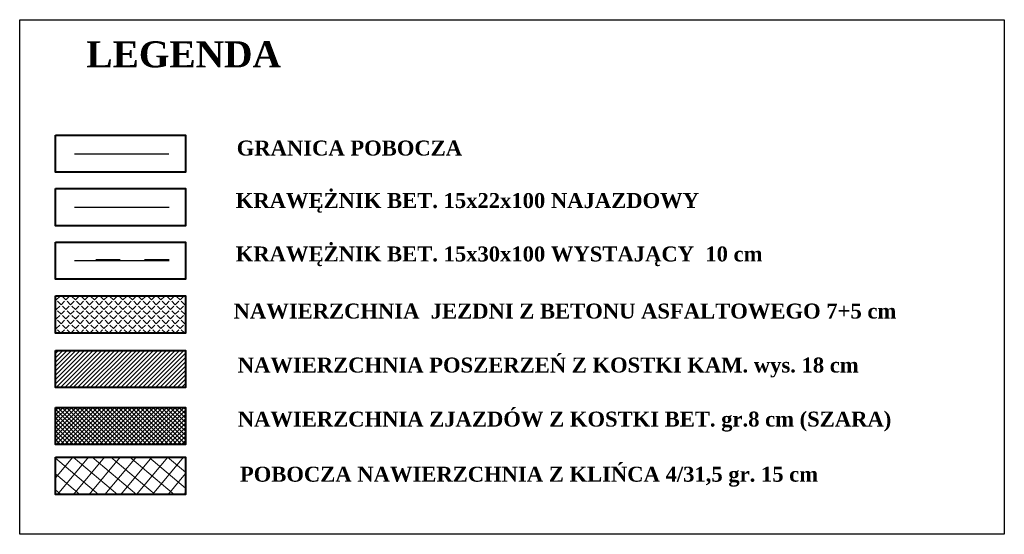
# Model space of a CAD drawing. Header units: millimetres. Extents: x 460 to 2266, y 622 to 2169.
# Tile 10 of 95: x 2082 to 2123, y 1664 to 1685. Entities that reach past the tile are written whole.
import ezdxf

# ---------------------------------------------------------------- set-up
doc = ezdxf.new("R2010")
doc.units = ezdxf.units.MM
doc.linetypes.add('PRZER1-1', pattern=[2, 1, -1])
doc.linetypes.add('PRZER3-1', pattern=[4, 3, -1])
for name, color, linetype, lineweight, true_color in [('drogi', 7, 'Continuous', 20, 0xd6bc51), ('GESDZI_O', 7, 'Continuous', 18, 0x0a0909), ('GESKKL_O', 7, 'PRZER3-1', 18, 0x008000)]:
    doc.layers.add(name, color=color, linetype=linetype, lineweight=lineweight, true_color=true_color)
doc.layers.add('Warstwa 1', color=220, linetype='Continuous', lineweight=20)
doc.styles.get("Standard").update_dxf_attribs({"font": 'ARIAL.TTF'})

msp = doc.modelspace()

# ---------------------------------------------------------------- hatches: boundary and pattern name
at = {"layer": 'drogi', "lineweight": 5, "true_color": 0xf4e08b}
h = msp.add_hatch(dxfattribs=at)
h.set_pattern_fill('ANGLE', color=41, angle=45)
h.set_pattern_definition([(45, (-5553704.1118, -5634346.17781), (-0.194454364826, 0.194454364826), [0.2, -0.075]), (135, (-5553704.1118, -5634346.17781), (-0.194454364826, -0.194454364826), [0.2, -0.075])])
h.paths.add_polyline_path([(2089.107, 1674.184), (2083.792, 1674.184), (2083.792, 1672.667), (2089.107, 1672.667)])
at = {"layer": 'drogi', "lineweight": 5}
h = msp.add_hatch(dxfattribs=at)
h.set_pattern_fill('ANSI37', color=141, scale=0.156, angle=5)
h.set_pattern_definition([(50, (-4332247.484, -4389154.2034), (-0.379421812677, 0.318372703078), []), (140, (-4332247.484, -4389154.2034), (-0.318372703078, -0.379421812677), [])])
h.paths.add_polyline_path([(2089.107, 1666.071), (2089.107, 1667.589), (2083.792, 1667.589), (2083.792, 1666.071)])
at = {"layer": 'GESDZI_O', "linetype": 'Continuous', "lineweight": 9}
h = msp.add_hatch(dxfattribs=at)
h.set_pattern_fill('ANSI31', color=43)
h.set_pattern_definition([(45, (-5553704.11179, -5634346.17781), (-0.0883883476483, 0.0883883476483), [])])
h.paths.add_polyline_path([(2083.792, 1671.952), (2083.792, 1670.434), (2089.107, 1670.434), (2089.107, 1671.952)])
at = {"layer": 'GESKKL_O', "linetype": 'Continuous', "lineweight": 20}
h = msp.add_hatch(dxfattribs=at)
h.set_pattern_fill('ANSI37', color=30)
h.set_pattern_definition([(45, (-5553706.2225, -5634315.61887), (-0.0883883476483, 0.0883883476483), []), (135, (-5553706.2225, -5634315.61887), (-0.0883883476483, -0.0883883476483), [])])
h.paths.add_polyline_path([(2089.107, 1669.628), (2083.792, 1669.628), (2083.792, 1668.11), (2089.107, 1668.11)])

# ---------------------------------------------------------------- linework, layer by layer
at = {"color": 141, "true_color": 0xadddf7}
msp.add_line((2084.564, 1679.988), (2088.424, 1679.988), dxfattribs=at)
at = {"ltscale": 0.1}
msp.add_lwpolyline([(2082.328, 1685.479), (2122.572, 1685.479), (2122.572, 1664.436), (2082.328, 1664.436)], close=True, dxfattribs=at)
at = {"layer": 'GESDZI_O', "color": 1, "linetype": 'Continuous', "lineweight": 30}
for p, q in [((2088.436, 1677.799), (2084.564, 1677.799)), ((2088.436, 1675.614), (2084.564, 1675.614))]:
    msp.add_line(p, q, dxfattribs=at)
at = {"layer": 'GESDZI_O', "color": 1, "linetype": 'PRZER1-1', "lineweight": 30}
msp.add_line((2088.436, 1675.664), (2084.564, 1675.664), dxfattribs=at)
at = {"layer": 'Warstwa 1', "color": 0, "linetype": 'Continuous', "lineweight": 40}
for points in [[(2083.792, 1680.758), (2089.107, 1680.758), (2089.107, 1679.24), (2083.792, 1679.24)], [(2083.792, 1678.573), (2089.107, 1678.573), (2089.107, 1677.055), (2083.792, 1677.055)], [(2083.792, 1676.387), (2089.107, 1676.387), (2089.107, 1674.869), (2083.792, 1674.869)], [(2083.792, 1674.184), (2089.107, 1674.184), (2089.107, 1672.667), (2083.792, 1672.667)], [(2083.792, 1671.952), (2089.107, 1671.952), (2089.107, 1670.434), (2083.792, 1670.434)], [(2083.792, 1669.628), (2089.107, 1669.628), (2089.107, 1668.11), (2083.792, 1668.11)], [(2083.792, 1667.589), (2089.107, 1667.589), (2089.107, 1666.071), (2083.792, 1666.071)]]:
    msp.add_lwpolyline(points, close=True, dxfattribs=at)

# ---------------------------------------------------------------- texts
at = {"layer": 'Warstwa 1', "color": 0, "linetype": 'Continuous', "lineweight": 40, "attachment_point": 1}
for s, insert, char_height, width in [('{\\fTimes New Roman|b1|i0|c238|p18;LEGENDA}', (2085.053, 1684.595), 1.0647, 12.51691), ('{\\fTimes New Roman|b0|i0|c238|p18; \\fTimes New Roman|b1|i0|c238|p18;GRANICA POBOCZA  }', (2090.968, 1680.536), 0.61153, 18.65151), ('{\\fTimes New Roman|b1|i0|c238|p18; KRAWĘŻNIK BET. 15x22x100 NAJAZDOWY}', (2090.928, 1678.39), 0.61153, 21.90523), ('{\\fTimes New Roman|b1|i0|c238|p18; KRAWĘŻNIK BET. 15x30x100 WYSTAJĄCY  10 cm}', (2090.928, 1676.205), 0.61153, 21.90523), ('{\\fTimes New Roman|b1|i0|c238|p18;NAWIERZCHNIA  JEZDNI Z BETONU ASFALTOWEGO 7+5 cm}', (2091.072, 1673.871), 0.61153, 29.73731), ('{\\fTimes New Roman|b1|i0|c238|p18;NAWIERZCHNIA POSZERZEŃ Z KOSTKI KAM. wys. 18 cm }', (2091.24, 1671.663), 0.61153, 29.27722), ('{\\fTimes New Roman|b1|i0|c238|p18;NAWIERZCHNIA ZJAZDÓW Z KOSTKI BET. gr.8 cm (SZARA)}', (2091.241, 1669.453), 0.61153, 29.27722), ('{\\fTimes New Roman|b1|i0|c238|p18;POBOCZA NAWIERZCHNIA Z KLIŃCA 4/31,5 gr. 15 cm}', (2091.329, 1667.2), 0.61153, 29.27722)]:
    msp.add_mtext(s, dxfattribs=dict(at, insert=insert, char_height=char_height, width=width))

doc.saveas('drawing.dxf')
